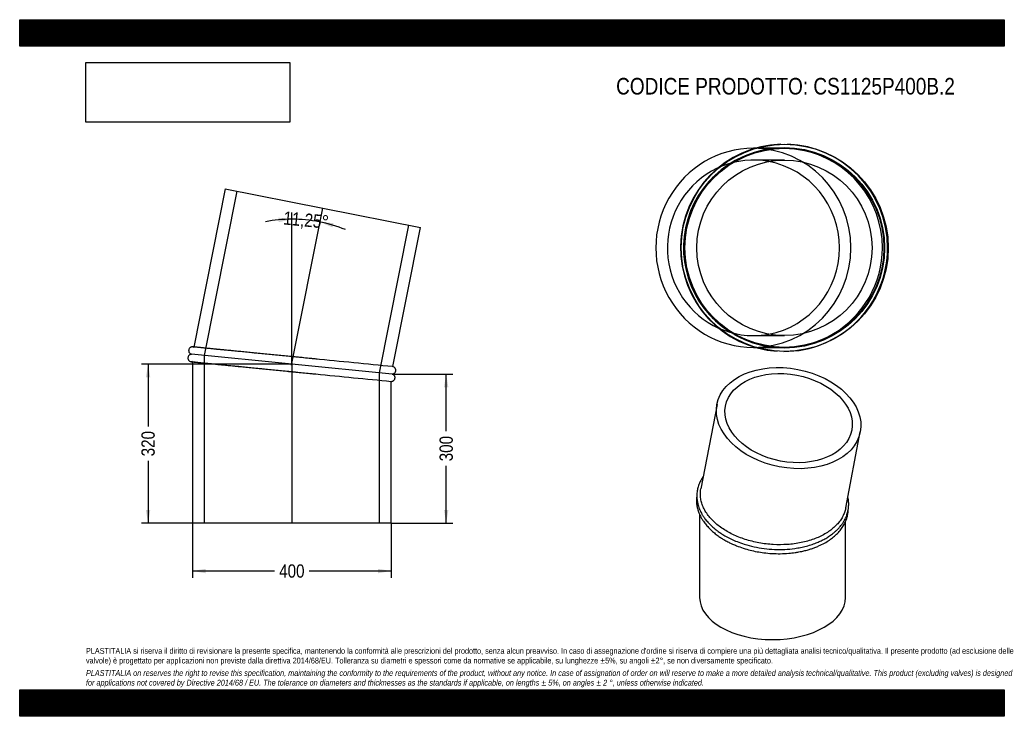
# Model space of a CAD drawing. Header units: millimetres. Extents: x 0 to 1980, y 0 to 1400.
import ezdxf
from ezdxf.enums import TextEntityAlignment as Align
from ezdxf.lldxf.tags import DXFTag

# ---------------------------------------------------------------- set-up
doc = ezdxf.new("R2010")
doc.units = ezdxf.units.MM
doc.header["$LTSCALE"] = 6.666667
doc.layers.add('Default', color=7, linetype='Continuous')
doc.layers.add('TUBO_X_GOMITO_11', color=7, linetype='Continuous')
doc.styles.add('SEACAD_Arial_Narrow', font='ARIALN.TTF')
tags = doc.linetypes.add('CENTER2', pattern=[28.575, 19.05, -3.175, 3.175, -3.175]).pattern_tags.tags
tags[10:11] = [DXFTag(74, 4), DXFTag(75, 0), DXFTag(340, '0'), DXFTag(46, 0.0), DXFTag(50, 0.0), DXFTag(44, 0.0), DXFTag(45, 0.0)]
tags[8:9] = [DXFTag(74, 4), DXFTag(75, 0), DXFTag(340, '0'), DXFTag(46, 0.0), DXFTag(50, 0.0), DXFTag(44, 0.0), DXFTag(45, 0.0)]
tags[6:7] = [DXFTag(74, 4), DXFTag(75, 0), DXFTag(340, '0'), DXFTag(46, 0.0), DXFTag(50, 0.0), DXFTag(44, 0.0), DXFTag(45, 0.0)]
tags[4:5] = [DXFTag(74, 4), DXFTag(75, 0), DXFTag(340, '0'), DXFTag(46, 0.0), DXFTag(50, 0.0), DXFTag(44, 0.0), DXFTag(45, 0.0)]
tags = doc.linetypes.add('HIDDEN2', pattern=[4.7625, 3.175, -1.5875]).pattern_tags.tags
tags[6:7] = [DXFTag(74, 4), DXFTag(75, 0), DXFTag(340, '0'), DXFTag(46, 0.0), DXFTag(50, 0.0), DXFTag(44, 0.0), DXFTag(45, 0.0)]
tags[4:5] = [DXFTag(74, 4), DXFTag(75, 0), DXFTag(340, '0'), DXFTag(46, 0.0), DXFTag(50, 0.0), DXFTag(44, 0.0), DXFTag(45, 0.0)]
doc.dimstyles.new('Plastitalia', dxfattribs={"dimtxt": 26.666667, "dimasz": 26.666667, "dimexe": 13.333333, "dimexo": 0, "dimgap": 6.666667, "dimtad": 0, "dimdec": 0, "dimtxsty": 'SEACAD_Arial_Narrow', "dimblk1": '_SE_FILLED', "dimblk2": '_SE_FILLED', "dimsah": 1, "dimcen": 13.333333, "dimadec": 0, "dimazin": 0, "dimtfac": 0.8, "dimtdec": 1, "dimtmove": 0, "dimatfit": 3, "dimfxl": 1, "dimtolj": 1, "dimarcsym": 0})
picture_1 = doc.add_image_def('image1.jpg', size_in_pixel=(4302, 1260))

# ---------------------------------------------------------------- blocks, each defined once
blk = doc.blocks.new('SEANNOT_GROUP')
at = {"layer": 'Default', "color": 7, "linetype": 'CENTER2'}
blk.add_line((547.3, 709.6), (547.3, 388.1), dxfattribs=at)
blk = doc.blocks.new('SEANNOT_GROUP1')
at = {"layer": 'Default', "color": 7, "linetype": 'CENTER2'}
blk.add_line((546.9, 705.8), (609.6, 1021.2), dxfattribs=at)
blk = doc.blocks.new('SE')
at = {"layer": 'TUBO_X_GOMITO_11', "color": 7, "linetype": 'Continuous'}
for p, q in [((413.5, 1060.3), (350.2, 742.2)), ((413.5, 1060.3), (805.8, 982.3)), ((750.2, 702.8), (805.8, 982.3)), ((748.7, 687.9), (345.8, 727.6)), ((748.7, 687.9), (345.8, 727.6)), ((347.3, 712.4), (347.3, 388.1)), ((747.3, 388.1), (747.3, 673.1)), ((747.3, 388.1), (347.3, 388.1))]:
    blk.add_line(p, q, dxfattribs=at)
at = {"layer": 'TUBO_X_GOMITO_11', "color": 7, "linetype": 'HIDDEN2'}
for p, q in [((436.7, 1055.7), (371, 725.1)), ((723.6, 690.4), (782.6, 986.9)), ((350.2, 742.2), (350.1, 741.9)), ((371, 725.1), (371, 388.1)), ((347.3, 712.7), (347.3, 712.4)), ((723.6, 388.1), (723.6, 690.4))]:
    blk.add_line(p, q, dxfattribs=at)
for centre, start, end in [((-13103.5, -138927), 84.398195, 84.497953), ((14400.2, 140322.6), 264.252047, 264.353904)]:
    blk.add_arc(centre, 140315.3, start, end, dxfattribs=at)
at = {"layer": 'TUBO_X_GOMITO_11', "color": 7, "linetype": 'Continuous'}
for centre, start, end in [((-13103.5, -138927), 84.333817, 84.398195), ((14400.2, 140322.6), 264.353904, 264.416183)]:
    blk.add_arc(centre, 140315.3, start, end, dxfattribs=at)
for points, knots in [([(347.9, 742.4), (347.4, 742.4), (346.4, 742.5), (344.8, 742.1), (343.4, 741.4), (341.9, 740.3), (340.8, 738.9), (340, 737), (339.7, 735.2), (339.9, 733.4), (340.4, 731.8), (341.3, 730.3), (342.6, 729), (344.2, 728), (345.2, 727.7), (345.8, 727.6)], [0, 0, 0, 0, 0.067392, 0.137576, 0.207377, 0.273212, 0.380016, 0.448312, 0.545523, 0.61128, 0.685928, 0.766122, 0.847745, 0.926749, 1, 1, 1, 1]), ([(593.4, 718.2), (589.2, 718.7), (581.4, 719.4), (567.9, 720.8), (553.7, 722.2), (539.4, 723.6), (525.2, 725), (511.1, 726.3), (497.2, 727.7), (483.5, 729.1), (470.2, 730.4), (457.3, 731.6), (444.8, 732.9), (432.8, 734.1), (421.5, 735.2), (410.7, 736.2), (400.7, 737.2), (391.4, 738.1), (383.1, 739), (377.2, 739.5), (373.2, 739.9), (370.7, 740.2), (368.3, 740.4), (365.8, 740.7), (363.1, 740.9), (360.4, 741.2), (357.8, 741.5), (355.3, 741.7), (353, 741.9), (350.9, 742.1), (349.3, 742.3), (348.2, 742.4), (348, 742.4), (347.9, 742.4)], [0, 0, 0, 0, 0.032125, 0.07177, 0.111414, 0.151059, 0.190704, 0.230348, 0.269992, 0.309637, 0.34928, 0.388923, 0.428565, 0.468207, 0.507848, 0.547489, 0.587129, 0.626768, 0.666084, 0.703387, 0.718266, 0.732753, 0.746857, 0.762555, 0.781361, 0.803276, 0.824533, 0.848072, 0.873893, 0.901997, 0.932382, 0.965049, 1, 1, 1, 1]), ([(345.8, 727.6), (345.3, 727.6), (344.3, 727.5), (342.8, 727), (341.4, 726.2), (340, 725), (339, 723.5), (338.4, 721.5), (338.2, 719.7), (338.6, 718), (339.2, 716.4), (340.3, 714.9), (341.7, 713.7), (343.3, 712.9), (344.4, 712.7), (345, 712.6)], [0, 0, 0, 0, 0.067041, 0.136881, 0.206354, 0.271875, 0.378022, 0.446013, 0.543617, 0.609555, 0.684424, 0.76491, 0.846897, 0.926317, 1, 1, 1, 1]), ([(345, 712.6), (345.1, 712.6), (345.2, 712.6), (346.4, 712.5), (347.9, 712.3), (349.9, 712.2), (352, 711.9), (354.1, 711.7), (356.2, 711.5), (358.3, 711.3), (360.4, 711.1), (362.6, 710.9), (365.1, 710.7), (368.9, 710.3), (374.6, 709.7), (382.5, 708.9), (391.2, 708.1), (400.7, 707.1), (411, 706.1), (421.9, 705.1), (433.5, 703.9), (445.6, 702.7), (458.2, 701.5), (471.3, 700.2), (484.7, 698.9), (498.5, 697.5), (512.5, 696.1), (526.6, 694.7), (540.8, 693.3), (555.1, 691.9), (569.3, 690.5), (583.1, 689.2), (591.1, 688.4), (595.6, 688)], [0, 0, 0, 0, 0.034775, 0.066744, 0.095906, 0.122262, 0.145813, 0.166558, 0.184496, 0.200105, 0.215584, 0.231208, 0.246976, 0.262888, 0.301653, 0.34072, 0.379788, 0.418856, 0.457925, 0.496995, 0.536065, 0.575136, 0.614207, 0.653279, 0.692352, 0.731425, 0.770498, 0.809572, 0.848645, 0.887719, 0.926793, 0.965865, 1, 1, 1, 1]), ([(748.7, 687.9), (749.3, 687.9), (750.3, 688), (751.8, 688.5), (753.1, 689.3), (754.5, 690.5), (755.5, 692), (756.2, 694), (756.3, 695.8), (756, 697.5), (755.3, 699.1), (754.3, 700.6), (752.9, 701.7), (751.4, 702.5), (750.5, 702.7), (750.2, 702.7)], [0, 0, 0, 0, 0.069011, 0.140902, 0.212416, 0.279862, 0.389127, 0.459115, 0.559586, 0.627462, 0.704531, 0.787381, 0.871777, 0.95353, 1, 1, 1, 1]), ([(747.3, 673.1), (747.6, 673.1), (748.4, 673.1), (749.7, 673.4), (751.1, 674.1), (752.6, 675.2), (753.8, 676.6), (754.6, 678.5), (754.8, 680.3), (754.7, 682.1), (754.2, 683.7), (753.2, 685.2), (751.9, 686.5), (750.4, 687.5), (749.3, 687.8), (748.7, 687.9)], [0, 0, 0, 0, 0.039978, 0.112225, 0.184077, 0.251848, 0.361792, 0.432095, 0.532163, 0.599854, 0.676696, 0.759247, 0.843269, 0.924596, 1, 1, 1, 1])]:
    blk.add_open_spline(points, degree=3, knots=knots, dxfattribs=at)
at = {"layer": 'TUBO_X_GOMITO_11', "color": 7, "linetype": 'HIDDEN2'}
for points in [[(347.9, 742.4), (348.7, 742.4), (349.5, 742.2), (350.3, 741.8)], [(347.4, 712.8), (346.6, 712.6), (345.8, 712.5), (345, 712.6)], [(586.1, 688.9), (587.1, 688.8), (588.1, 688.7), (589.2, 688.6)]]:
    blk.add_open_spline(points, degree=3, dxfattribs=at)
for points, knots in [([(598.2, 717.8), (597.4, 717.8), (594.3, 718.2), (591, 718.5), (588.3, 718.7)], [0, 0, 0, 0, 0.00625184, 0.02820592, 0.02820592, 0.02820592, 0.02820592]), ([(360.3, 711.1), (360.3, 711.1), (361.1, 711), (362.6, 710.9), (365, 710.7), (366.6, 710.5), (367.3, 710.4)], [0.21885321, 0.21885321, 0.21885321, 0.21885321, 0.21948497, 0.23539115, 0.25144445, 0.26523424, 0.26523424, 0.26523424, 0.26523424])]:
    blk.add_open_spline(points, degree=3, knots=knots, dxfattribs=at)
blk = doc.blocks.new('DMBLK29')
at = {"layer": 'Default', "linetype": 'Continuous'}
for points in [[(373.9, 287.5), (373.9, 296.4), (347.3, 292)], [(720.6, 287.5), (747.3, 292), (720.6, 296.4)]]:
    blk.add_hatch(color=7, dxfattribs=at).paths.add_polyline_path(points)
at = {"layer": 'Default', "color": 7, "linetype": 'Continuous'}
for p, q in [((347.3, 388.1), (347.3, 278.6)), ((747.3, 388.1), (747.3, 278.6)), ((512.5, 292), (347.3, 292)), ((747.3, 292), (582.1, 292))]:
    blk.add_line(p, q, dxfattribs=at)
at = {"layer": 'Default', "color": 7, "linetype": 'Continuous', "style": 'SEACAD_Arial_Narrow'}
blk.add_text('400', height=26.67, dxfattribs=at).set_placement((521.8, 305.3), align=Align.TOP_LEFT)
blk = doc.blocks.new('_SE_FILLED')
at = {"color": 0}
blk.add_line((0, 0), (-1, 0), dxfattribs=at)
blk.add_solid([(0, 0), (-1, -0.1665), (-1, 0.1665), (0, 0)], dxfattribs=at)
blk = doc.blocks.new('DMBLK30')
at = {"layer": 'Default', "linetype": 'Continuous'}
for points in [[(862.1, 661.2), (857.6, 687.9), (853.2, 661.2)], [(862.1, 414.7), (853.2, 414.7), (857.6, 388.1)]]:
    blk.add_hatch(color=7, dxfattribs=at).paths.add_polyline_path(points)
at = {"layer": 'Default', "color": 7, "linetype": 'Continuous'}
for p, q in [((748.7, 687.9), (870.9, 687.9)), ((857.6, 572.8), (857.6, 687.9)), ((857.6, 388.1), (857.6, 503.2)), ((747.3, 388.1), (870.9, 388.1))]:
    blk.add_line(p, q, dxfattribs=at)
at = {"layer": 'Default', "color": 7, "linetype": 'Continuous', "style": 'SEACAD_Arial_Narrow'}
blk.add_text('300', height=26.67, rotation=90, dxfattribs=at).set_placement((844.3, 512.5), align=Align.TOP_LEFT)
blk = doc.blocks.new('SE1')
at = {"layer": 'TUBO_X_GOMITO_11', "color": 7, "linetype": 'Continuous'}
for p, q in [((1402.3, 626.9), (1369.8, 457.4)), ((1661.1, 418.8), (1690.4, 571.7)), ((1367.3, 405.5), (1367.3, 238.8)), ((1660.6, 238.8), (1660.6, 391.3))]:
    blk.add_line(p, q, dxfattribs=at)
for major_axis in [(-144.1, 27.6), (-127, 24.3)]:
    blk.add_ellipse((1546.3, 599.3), major_axis=major_axis, ratio=0.678892, dxfattribs=at)
blk.add_ellipse((1514, 238.8), major_axis=(146.7, 0), ratio=0.57735, start_param=3.141593, end_param=6.283185, dxfattribs=at)
for points, knots in [([(1374.6, 482.1), (1374.1, 481.5), (1372.9, 479.7), (1371.2, 476.9), (1369.4, 473.7), (1367.6, 470.2), (1365.9, 466), (1363.9, 460.2), (1362.3, 453), (1361.6, 445.5), (1361.7, 439.4), (1362.1, 434.9), (1362.7, 431.2), (1363.4, 427.7), (1364.3, 424), (1365.8, 419.5), (1367.6, 414.8), (1369.8, 410.3), (1372.1, 406), (1375.1, 401.2), (1379.5, 395.1), (1385.3, 388.3), (1391.9, 381.8), (1398.5, 376.2), (1404.9, 371.3), (1412.1, 366.4), (1420.9, 361.1), (1431.3, 355.9), (1443.4, 350.6), (1458.4, 345.3), (1476.6, 340.4), (1497, 336.9), (1517.7, 335.1), (1538.4, 335.2), (1556, 336.8), (1570.5, 339.2), (1582.3, 341.9), (1593.5, 345.3), (1603.3, 349), (1611.6, 352.7), (1619.3, 356.6), (1627, 361.2), (1634, 366.1), (1639.8, 370.9), (1644.1, 374.9), (1647.4, 378.4), (1650.3, 381.7), (1653.1, 385.3), (1656.1, 389.6), (1658.8, 394.1), (1660.8, 398.3), (1662.4, 401.9), (1663.7, 405.5), (1665.1, 410), (1666.4, 415.8), (1667.1, 422.8), (1667.1, 429.6), (1666.4, 435.6), (1665.8, 439.2), (1665.4, 440.9)], [0.0751783, 0.0751783, 0.0751783, 0.0751783, 0.0785909, 0.0847971, 0.0895853, 0.0955128, 0.1027956, 0.1105128, 0.1240022, 0.1375143, 0.1459218, 0.152779, 0.1587513, 0.1635256, 0.1692951, 0.1764805, 0.1846991, 0.1921178, 0.198278, 0.2060811, 0.2165204, 0.2296235, 0.2422346, 0.2529617, 0.2622009, 0.2720946, 0.2846096, 0.2986562, 0.3120488, 0.3288767, 0.3506411, 0.3723934, 0.3941425, 0.4158945, 0.437655, 0.4508863, 0.4641342, 0.4780951, 0.4909942, 0.5011416, 0.5110613, 0.5228661, 0.535395, 0.5449384, 0.5530999, 0.5598668, 0.5653602, 0.5719373, 0.5799596, 0.5885772, 0.5956516, 0.6011866, 0.6066594, 0.6134254, 0.6231258, 0.635016, 0.6465971, 0.6550788, 0.6633622, 0.6633622, 0.6633622, 0.6633622]), ([(1411.8, 378.3), (1408.4, 380.6), (1405.1, 383.1), (1399.1, 388.1), (1396.2, 390.7), (1390.9, 396), (1388.5, 398.7), (1384, 404.3), (1381.9, 407.2), (1378.2, 413), (1376.6, 416), (1373.8, 421.9), (1372.6, 425), (1370.7, 431.1), (1370, 434.1), (1369, 440.2), (1368.8, 443.3), (1368.8, 450), (1369.1, 453.7), (1369.8, 457.4)], [0, 0, 0, 0, 0.015625, 0.015625, 0.03125, 0.03125, 0.046875, 0.046875, 0.0625, 0.0625, 0.078125, 0.078125, 0.09375, 0.09375, 0.109375, 0.109375, 0.125, 0.125, 0.1443234, 0.1443234, 0.1443234, 0.1443234]), ([(1361.7, 444.7), (1361.6, 443.9), (1361.2, 441.4), (1360.9, 437.1), (1360.9, 431.8), (1361.3, 425.9), (1362.5, 419), (1364.6, 412.2), (1366.8, 406.5), (1368.9, 402.1), (1371.5, 397.2), (1375.2, 391.5), (1380.6, 384.3), (1384.6, 380), (1387.2, 377.3)], [0.8893616, 0.8893616, 0.8893616, 0.8893616, 0.8932038, 0.9011673, 0.9098318, 0.9179271, 0.9292752, 0.9422677, 0.9505027, 0.9563644, 0.9642781, 0.9741302, 0.9861503, 1, 1, 1, 1]), ([(1387.2, 377.3), (1390, 374.5), (1394.4, 370.4), (1402.4, 364.1), (1409.1, 359.4), (1415.2, 355.7), (1419.9, 352.9), (1423.9, 350.8), (1428.4, 348.6), (1434.1, 345.9), (1443.1, 342), (1454.9, 337.8), (1468.8, 333.8), (1482.6, 330.7), (1497.1, 328.5), (1512.8, 327), (1529.6, 326.6), (1545.3, 327.3), (1557.6, 328.8), (1566.3, 330.2), (1572.1, 331.4), (1576.9, 332.4), (1581.3, 333.5), (1586.4, 334.9), (1592.5, 336.8), (1599.5, 339.3), (1608.3, 342.9), (1618.3, 347.9), (1628.2, 354), (1636.9, 360.5), (1644.7, 367.6), (1651.4, 375.3), (1656.8, 383.4), (1661, 391.5), (1664.1, 400.2), (1665.8, 408.4), (1666.2, 413.8), (1666.3, 415.9)], [0, 0, 0, 0, 0.0139285, 0.0259819, 0.036049, 0.0446682, 0.0507546, 0.0555296, 0.0603554, 0.0678252, 0.0769691, 0.0932201, 0.1089281, 0.1236066, 0.1380992, 0.1551823, 0.1728521, 0.1910188, 0.205166, 0.2129903, 0.2197485, 0.2250781, 0.2293425, 0.2351051, 0.2429092, 0.2514154, 0.2610566, 0.2771936, 0.2922778, 0.3060601, 0.320558, 0.335764, 0.3500653, 0.3635047, 0.3774176, 0.3930852, 0.4029099, 0.4029099, 0.4029099, 0.4029099]), ([(1661.1, 418.8), (1660.7, 416.5), (1660.1, 414.2), (1658.4, 409), (1657.3, 406.1), (1654.5, 400.5), (1652.9, 397.7), (1649.2, 392.2), (1647.2, 389.6), (1642.6, 384.5), (1640.1, 382), (1632.1, 374.8), (1626, 370.4), (1612.4, 362.5), (1604.9, 359.1), (1592.8, 354.7), (1588.7, 353.3), (1580.2, 350.9), (1575.8, 349.9), (1566.9, 348.1), (1562.3, 347.3), (1553.2, 346.1), (1548.5, 345.6), (1534.5, 344.7), (1525, 344.6), (1510.6, 345.4), (1505.8, 345.9), (1496.2, 347), (1491.4, 347.7), (1482, 349.5), (1477.3, 350.5), (1468.1, 352.8), (1463.6, 354.1), (1450.3, 358.3), (1441.8, 361.7), (1426, 369.3), (1418.6, 373.6), (1411.8, 378.3)], [0.6440044, 0.6440044, 0.6440044, 0.6440044, 0.65625, 0.65625, 0.671875, 0.671875, 0.6875, 0.6875, 0.703125, 0.703125, 0.71875, 0.71875, 0.75, 0.75, 0.78125, 0.78125, 0.796875, 0.796875, 0.8125, 0.8125, 0.828125, 0.828125, 0.84375, 0.84375, 0.875, 0.875, 0.890625, 0.890625, 0.90625, 0.90625, 0.921875, 0.921875, 0.9375, 0.9375, 0.96875, 0.96875, 1, 1, 1, 1])]:
    blk.add_open_spline(points, degree=3, knots=knots, dxfattribs=at)
blk = doc.blocks.new('DMBLK31')
at = {"layer": 'Default', "linetype": 'Continuous'}
for points in [[(520.8, 993.2), (547.3, 998.9), (520.4, 1002.1)], [(631, 991.2), (604.1, 993.3), (628.9, 982.6)]]:
    blk.add_hatch(color=7, dxfattribs=at).paths.add_polyline_path(points)
at = {"layer": 'Default', "color": 7, "linetype": 'Continuous'}
blk.add_line((547.3, 709.6), (547.3, 1012.2), dxfattribs=at)
for start, end in [(90, 100.4952), (68.2548, 90)]:
    blk.add_arc((547.3, 707.7), 291.2, start, end, dxfattribs=at)
at = {"layer": 'Default', "color": 7, "linetype": 'Continuous', "style": 'SEACAD_Arial_Narrow'}
blk.add_text('11,25°', height=26.67, rotation=354.375, dxfattribs=at).set_placement((531.9, 1015.2), align=Align.TOP_LEFT)
blk = doc.blocks.new('SE2')
at = {"layer": 'TUBO_X_GOMITO_11', "color": 7, "linetype": 'Continuous'}
for p, q in [((1479.2, 1141.5), (1475.4, 1141.5)), ((1475.4, 741.5), (1479.1, 741.5))]:
    blk.add_line(p, q, dxfattribs=at)
at = {"layer": 'TUBO_X_GOMITO_11', "color": 7, "linetype": 'HIDDEN2'}
for p, q in [((1534.8, 1141.5), (1479.2, 1141.5)), ((1537.8, 1117.8), (1475.4, 1117.8)), ((1475.4, 765.2), (1537.8, 765.2)), ((1479.1, 741.5), (1534.8, 741.5))]:
    blk.add_line(p, q, dxfattribs=at)
at = {"layer": 'TUBO_X_GOMITO_11', "color": 7, "linetype": 'Continuous'}
for centre, radius in [((1538.5, 941.5), 208.2), ((1537.8, 941.5), 200), ((1537.8, 941.5), 176.3)]:
    blk.add_circle(centre, radius, dxfattribs=at)
at = {"layer": 'TUBO_X_GOMITO_11', "color": 7, "linetype": 'HIDDEN2'}
blk.add_circle((1537.8, 941.5), 201.5, dxfattribs=at)
blk.add_circle((1537.8, 941.5), 201.5, dxfattribs=at)
at = {"layer": 'TUBO_X_GOMITO_11', "color": 7, "linetype": 'Continuous'}
blk.add_arc((1537, 941.5), 208.2, 91.7572, 266.266, dxfattribs=at)
at = {"layer": 'TUBO_X_GOMITO_11', "color": 7, "linetype": 'HIDDEN2'}
for centre, radius, start, end in [((1537, 941.5), 208.2, 0, 88.1234), ((1534.9, 941.5), 200, 0, 237.3697), ((1534.9, 941.5), 200, 241.0944, 0), ((1537, 941.5), 208.2, 269.833, 360)]:
    blk.add_arc(centre, radius, start, end, dxfattribs=at)
at = {"layer": 'TUBO_X_GOMITO_11', "color": 7, "linetype": 'Continuous'}
for major_axis, start_param, end_param in [((0, 200), 0, 3.141593), ((0, -176.3), 0.179565, 2.962027)]:
    blk.add_ellipse((1475.4, 941.5), major_axis=major_axis, ratio=0.980785, start_param=start_param, end_param=end_param, dxfattribs=at)
at = {"layer": 'TUBO_X_GOMITO_11', "color": 7, "linetype": 'HIDDEN2'}
for major_axis, start_param, end_param in [((0, 200), 3.141593, 6.283185), ((0, -176.3), 2.962027, 6.283185), ((0, -176.3), 0, 0.179565)]:
    blk.add_ellipse((1475.4, 941.5), major_axis=major_axis, ratio=0.980785, start_param=start_param, end_param=end_param, dxfattribs=at)
blk = doc.blocks.new('DMBLK32')
at = {"layer": 'Default', "linetype": 'Continuous'}
for points in [[(253.7, 681.1), (262.6, 681.1), (258.2, 707.7)], [(253.7, 414.7), (258.2, 388.1), (262.6, 414.7)]]:
    blk.add_hatch(color=7, dxfattribs=at).paths.add_polyline_path(points)
at = {"layer": 'Default', "color": 7, "linetype": 'Continuous'}
for p, q in [((547.3, 707.7), (244.8, 707.7)), ((258.2, 707.7), (258.2, 582.7)), ((258.2, 513.1), (258.2, 388.1)), ((547.3, 388.1), (244.8, 388.1))]:
    blk.add_line(p, q, dxfattribs=at)
at = {"layer": 'Default', "color": 7, "linetype": 'Continuous', "style": 'SEACAD_Arial_Narrow'}
blk.add_text('320', height=26.67, rotation=90, dxfattribs=at).set_placement((244.8, 522.4), align=Align.TOP_LEFT)

msp = doc.modelspace()

# ---------------------------------------------------------------- hatches: boundary and pattern name
at = {"layer": 'Default', "linetype": 'Continuous'}
h = msp.add_hatch(dxfattribs=at)
h.set_pattern_fill('LINE', scale=0.629921, angle=45, style=0)
h.paths.add_polyline_path([(1980, 1346.7), (1980, 1400), (0, 1400), (0, 1346.7)])
for points in [[(1980, 1346.7), (1980, 1400), (0, 1400), (0, 1346.7)], [(1980, 0), (1980, 53.3), (0, 53.3), (0, 0)]]:
    msp.add_hatch(color=7, dxfattribs=at).paths.add_polyline_path(points)
h = msp.add_hatch(dxfattribs=at)
h.set_pattern_fill('LINE', scale=0.629921, angle=45, style=0)
h.paths.add_polyline_path([(1980, 0), (1980, 53.3), (0, 53.3), (0, 0)])

# ---------------------------------------------------------------- linework, layer by layer
at = {"layer": 'Default', "color": 7, "linetype": 'Continuous'}
for p, q in [((0, 1400), (1980, 1400)), ((0, 1346.7), (0, 1400)), ((1980, 1400), (1980, 1346.7)), ((1980, 1346.7), (0, 1346.7)), ((0, 53.3), (1980, 53.3)), ((0, 0), (0, 53.3)), ((1980, 53.3), (1980, 0)), ((1980, 0), (0, 0))]:
    msp.add_line(p, q, dxfattribs=at)

# ---------------------------------------------------------------- block references
at = {"layer": 'Default'}
for name in ['SE2', 'SE', 'SEANNOT_GROUP1', 'SEANNOT_GROUP', 'SE1']:
    msp.add_blockref(name, (0, 0), dxfattribs=at)

# ---------------------------------------------------------------- texts
at = {"layer": 'Default', "attachment_point": 1}
for s, insert, char_height, width in [('{\\fArial Narrow|b0||i0||c0|p34;\\C7;\\H33.33333333;\\W1.;CODICE PRODOTTO: CS1125P400B.2}', (1199.4, 1283), 33.333, 683.28), ("{\\fArial Narrow|b0||i0||c0|p34;\\C7;\\H11.66666667;\\W1.;PLASTITALIA si riserva il diritto di revisionare la presente specifica, mantenendo la conformità alle prescrizioni del prodotto, senza alcun preavviso. In caso di assegnazione d'ordine si riserva di compiere una più dettagliata analisi tecnico/qualitativa. Il presente prodotto (ad esclusione delle \\P}{\\fArial Narrow|b0||i0||c0|p34;\\C7;\\H11.66666667;\\W1.;valvole) è progettato per applicazioni non previste dalla direttiva 2014/68/EU. Tolleranza su diametri e spessori come da normative se applicabile, su lunghezze ±5%, su angoli ±2°, se non diversamente specificato.\\P}{\\fArial Narrow|b0||i0||c0|p34;\\C7;\\H3.333333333;\\W1.;   \\P}{\\fArial Narrow|b0||i1||c0|p34;\\C7;\\H11.66666667;\\W1.;PLASTITALIA on reserves the right to revise this specification, maintaining the conformity to the requirements of the product, without any notice. In case of assignation of order on will reserve to make a more detailed analysis technical/qualitative. This product (excluding valves) is designed \\P}{\\fArial Narrow|b0||i1||c0|p34;\\C7;\\H11.66666667;\\W1.;for applications not covered by Directive 2014/68 / EU. The tolerance on diameters and thicknesses as the standards if applicable, on lengths ± 5%, on angles ± 2 °, unless otherwise indicated.\\P}", (133.3, 137.3), 11.6667, 1713.333)]:
    msp.add_mtext(s, dxfattribs=dict(at, insert=insert, char_height=char_height, width=width))

# ---------------------------------------------------------------- dimensions: what is measured, and where the dimension line sits
at = {"layer": 'Default', "color": 7, "linetype": 'Continuous'}
dim = msp.add_angular_dim_2l(base=(575.8097, 997.5054), line1=((547.2711, 707.7487), (547.2711, 709.6068)), line2=((547.2711, 707.7487), (609.6289, 1021.2423)), text='\\A1;<>', dimstyle='Plastitalia', override={"dimadec": 2}, dxfattribs=at)
dim.commit()
dim.dimension.update_dxf_attribs({"geometry": 'DMBLK31', "text_midpoint": (575.8097, 997.5054), "dimtype": 162})
for base, p1, p2, angle, picture, middle in [((258.2, 707.7), (547.3, 707.7), (547.3, 388.1), 270, 'DMBLK32', (258.2, 547.9)), ((857.6, 388.1), (747.3, 388.1), (748.7, 687.9), 89.7204, 'DMBLK30', (857.6, 538))]:
    dim = msp.add_linear_dim(base=base, p1=p1, p2=p2, angle=angle, text='\\A1;<>', dimstyle='Plastitalia', dxfattribs=at)
    dim.commit()
    dim.dimension.update_dxf_attribs({"geometry": picture, "text_midpoint": middle, "dimtype": 161})
dim = msp.add_linear_dim(base=(347.3, 292), p1=(747.3, 388.1), p2=(347.3, 388.1), text='\\A1;<>', dimstyle='Plastitalia', dxfattribs=at)
dim.commit()
dim.dimension.update_dxf_attribs({"geometry": 'DMBLK29', "text_midpoint": (547.3, 292), "dimtype": 160})

# ---------------------------------------------------------------- pictures from other files: only their frames are drawn
image = msp.add_image(picture_1, insert=(133.3, 1194), size_in_units=(409.7, 120))
image.dxf.flags = 7

doc.saveas('drawing.dxf')
